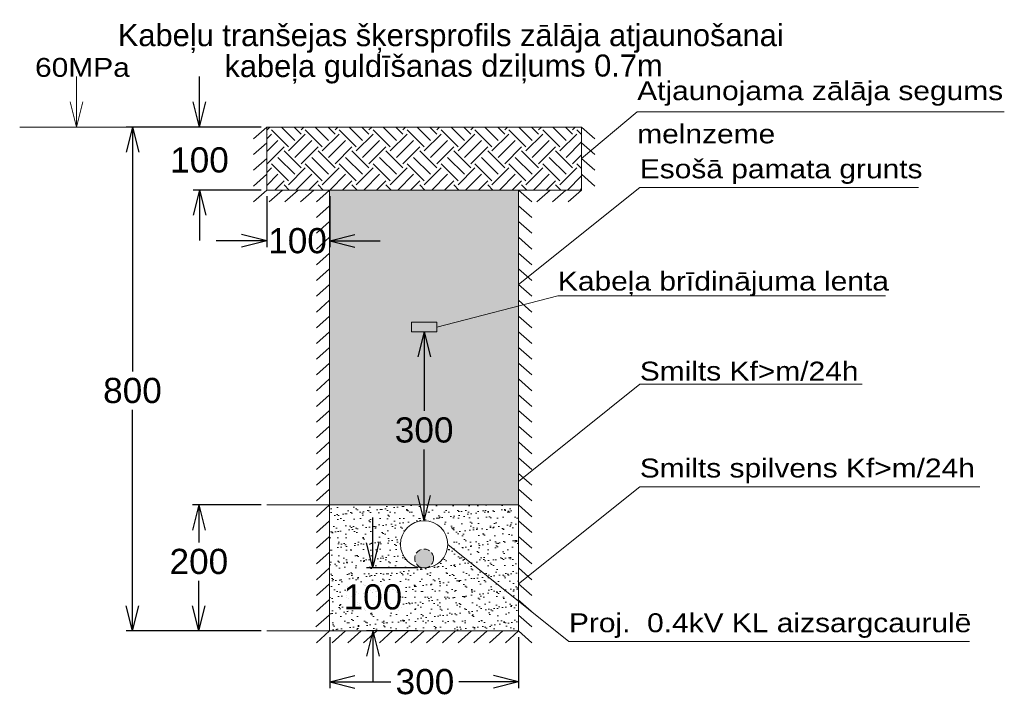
# Model space of a CAD drawing. Header units: metres. Extents: x 479801 to 960259, y 275948 to 557431.
# Tile 9 of 48: x 480616 to 480773, y 277761 to 277868. Entities that reach past the tile are written whole.
import ezdxf

# ---------------------------------------------------------------- set-up
doc = ezdxf.new("R2010")
doc.units = ezdxf.units.M
doc.linetypes.add('ADTI_0', pattern=[2, 1, 1])
doc.linetypes.add('DGN Style 3', pattern=[1.4, 1, -0.4])
doc.layers.get('0').update_dxf_attribs({"linetype": 'ADTI_0', "lineweight": 9})
doc.layers.get('Defpoints').update_dxf_attribs({"lineweight": 9})
doc.styles.add('LATV', font='arial.ttf')
doc.styles.get("Standard").update_dxf_attribs({"font": 'wromlats.shx'})
doc.dimstyles.get("Standard").update_dxf_attribs({"dimtxt": 0.18, "dimasz": 0.18, "dimexe": 0.18, "dimexo": 0.0625, "dimgap": 0.09, "dimtad": 0, "dimtih": 1, "dimtoh": 1, "dimdec": 4, "dimzin": 0, "dimdsep": 46, "dimtxsty": 'Standard', "dimcen": 0.09, "dimadec": 0, "dimazin": 0, "dimtfac": 1, "dimtdec": 4, "dimtofl": 0, "dimtmove": 0, "dimatfit": 3, "dimfxl": 1, "dimtolj": 1, "dimtzin": 0, "dimarcsym": 0})

# ---------------------------------------------------------------- blocks, each defined once
blk = doc.blocks.new('TerminatorOpen_0.5')
at = {"color": 0, "linetype": 'ByBlock', "lineweight": -2}
for q in [(-1, 0.25), (-1, 0), (-1, -0.25)]:
    blk.add_line((0, 0), q, dxfattribs=at)
blk = doc.blocks.new('*D5459')
at = {"color": 0, "linetype": 'Continuous', "lineweight": -2}
for p, q in [((480644.9, 277855.36), (480644.9, 277859.36)), ((480654.67, 277851.36), (480643.9, 277851.36)), ((480654.67, 277841.36), (480643.9, 277841.36)), ((480644.9, 277837.36), (480644.9, 277833.36))]:
    blk.add_line(p, q, dxfattribs=at)
at = {"layer": 'Defpoints', "color": 0}
for p in [(480655.67, 277851.36), (480644.9, 277841.36), (480655.67, 277841.36)]:
    blk.add_point(p, dxfattribs=at)
at = {"color": 0, "lineweight": -2, "xscale": 4, "yscale": 4, "zscale": 4}
for p, rotation in [((480644.9, 277851.36), 270), ((480644.9, 277841.36), 90)]:
    blk.add_blockref('TerminatorOpen_0.5', p, dxfattribs=dict(at, rotation=rotation))
at = {"color": 0, "lineweight": 0, "insert": (480644.9, 277846.11), "char_height": 4, "attachment_point": 5, "style": 'LATV'}
blk.add_mtext('{100}', dxfattribs=at)
blk = doc.blocks.new('*D5460')
at = {"color": 0, "linetype": 'Continuous', "lineweight": -2}
for p, q in [((480681.57, 277818.86), (480681.57, 277818.86)), ((480680.57, 277814.86), (480680.57, 277806.28)), ((480680.57, 277792.86), (480680.57, 277800.19)), ((480681.57, 277788.86), (480681.57, 277788.86))]:
    blk.add_line(p, q, dxfattribs=at)
at = {"layer": 'Defpoints', "color": 0}
for p in [(480680.57, 277818.86), (480680.57, 277788.86), (480680.57, 277788.86)]:
    blk.add_point(p, dxfattribs=at)
at = {"color": 0, "lineweight": -2, "xscale": 4, "yscale": 4, "zscale": 4}
for p, rotation in [((480680.57, 277818.86), 90), ((480680.57, 277788.86), 270)]:
    blk.add_blockref('TerminatorOpen_0.5', p, dxfattribs=dict(at, rotation=rotation))
at = {"color": 0, "lineweight": 0, "insert": (480680.57, 277803.24), "char_height": 4, "attachment_point": 5, "style": 'LATV'}
blk.add_mtext('{300}', dxfattribs=at)
blk = doc.blocks.new('*D5461')
at = {"color": 0, "linetype": 'Continuous', "lineweight": -2}
for p, q in [((480654.67, 277851.36), (480633.26, 277851.36)), ((480634.26, 277847.36), (480634.26, 277812.55)), ((480634.26, 277775.36), (480634.26, 277806.46)), ((480654.67, 277771.36), (480633.26, 277771.36))]:
    blk.add_line(p, q, dxfattribs=at)
at = {"layer": 'Defpoints', "color": 0}
for p in [(480655.67, 277851.36), (480634.26, 277771.36), (480655.67, 277771.36)]:
    blk.add_point(p, dxfattribs=at)
at = {"color": 0, "lineweight": -2, "xscale": 4, "yscale": 4, "zscale": 4}
for p, rotation in [((480634.26, 277851.36), 90), ((480634.26, 277771.36), 270)]:
    blk.add_blockref('TerminatorOpen_0.5', p, dxfattribs=dict(at, rotation=rotation))
at = {"color": 0, "lineweight": 0, "insert": (480634.26, 277809.51), "char_height": 4, "attachment_point": 5, "style": 'LATV'}
blk.add_mtext('{800}', dxfattribs=at)
blk = doc.blocks.new('*D5462')
at = {"color": 0, "linetype": 'Continuous', "lineweight": -2}
for p, q in [((480672.43, 277785.36), (480672.43, 277789.36)), ((480679.57, 277781.36), (480671.43, 277781.36)), ((480679.57, 277771.36), (480671.43, 277771.36)), ((480672.43, 277767.36), (480672.43, 277763.36))]:
    blk.add_line(p, q, dxfattribs=at)
at = {"layer": 'Defpoints', "color": 0}
for p in [(480680.57, 277781.36), (480672.43, 277771.36), (480680.57, 277771.36)]:
    blk.add_point(p, dxfattribs=at)
at = {"color": 0, "lineweight": -2, "xscale": 4, "yscale": 4, "zscale": 4}
for p, rotation in [((480672.43, 277781.36), 270), ((480672.43, 277771.36), 90)]:
    blk.add_blockref('TerminatorOpen_0.5', p, dxfattribs=dict(at, rotation=rotation))
at = {"color": 0, "lineweight": 0, "insert": (480672.43, 277776.74), "char_height": 4, "attachment_point": 5, "style": 'LATV'}
blk.add_mtext('{100}', dxfattribs=at)
blk = doc.blocks.new('*D5463')
at = {"color": 0, "linetype": 'Continuous', "lineweight": -2}
for p, q in [((480654.67, 277791.36), (480643.8, 277791.36)), ((480644.8, 277787.36), (480644.8, 277785.41)), ((480644.8, 277775.36), (480644.8, 277779.33)), ((480654.67, 277771.36), (480643.8, 277771.36))]:
    blk.add_line(p, q, dxfattribs=at)
at = {"layer": 'Defpoints', "color": 0}
for p in [(480644.8, 277791.36), (480655.67, 277791.36), (480655.67, 277771.36)]:
    blk.add_point(p, dxfattribs=at)
at = {"color": 0, "lineweight": -2, "xscale": 4, "yscale": 4, "zscale": 4}
for p, rotation in [((480644.8, 277791.36), 90), ((480644.8, 277771.36), 270)]:
    blk.add_blockref('TerminatorOpen_0.5', p, dxfattribs=dict(at, rotation=rotation))
at = {"color": 0, "lineweight": 0, "insert": (480644.8, 277782.37), "char_height": 4, "attachment_point": 5, "style": 'LATV'}
blk.add_mtext('{200}', dxfattribs=at)
blk = doc.blocks.new('*D5464')
at = {"color": 0, "linetype": 'Continuous', "lineweight": -2}
for p, q in [((480665.57, 277770.36), (480665.57, 277762.29)), ((480695.57, 277770.36), (480695.57, 277762.29)), ((480669.57, 277763.29), (480675.27, 277763.29)), ((480691.57, 277763.29), (480686.1, 277763.29))]:
    blk.add_line(p, q, dxfattribs=at)
at = {"layer": 'Defpoints', "color": 0}
for p in [(480665.57, 277771.36), (480695.57, 277771.36), (480695.57, 277763.29)]:
    blk.add_point(p, dxfattribs=at)
at = {"color": 0, "lineweight": -2, "xscale": 4, "yscale": 4, "zscale": 4, "rotation": 180}
blk.add_blockref('TerminatorOpen_0.5', (480665.57, 277763.29), dxfattribs=at)
at = {"color": 0, "lineweight": -2, "xscale": 4, "yscale": 4, "zscale": 4}
blk.add_blockref('TerminatorOpen_0.5', (480695.57, 277763.29), dxfattribs=at)
at = {"color": 0, "lineweight": 0, "insert": (480680.69, 277763.29), "char_height": 4, "attachment_point": 5, "style": 'LATV'}
blk.add_mtext('{300}', dxfattribs=at)
blk = doc.blocks.new('*D5465')
at = {"color": 0, "linetype": 'Continuous', "lineweight": -2}
for p, q in [((480655.57, 277840.36), (480655.57, 277832.29)), ((480665.57, 277840.36), (480665.57, 277832.29)), ((480651.57, 277833.29), (480647.57, 277833.29)), ((480669.57, 277833.29), (480673.57, 277833.29))]:
    blk.add_line(p, q, dxfattribs=at)
at = {"layer": 'Defpoints', "color": 0}
for p in [(480655.57, 277841.36), (480665.57, 277841.36), (480665.57, 277833.29)]:
    blk.add_point(p, dxfattribs=at)
at = {"color": 0, "lineweight": -2, "xscale": 4, "yscale": 4, "zscale": 4}
for p, rotation in [((480655.57, 277833.29), 3.335053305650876e-10), ((480665.57, 277833.29), 180.0000000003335)]:
    blk.add_blockref('TerminatorOpen_0.5', p, dxfattribs=dict(at, rotation=rotation))
at = {"color": 0, "lineweight": 0, "insert": (480660.47, 277833.29), "char_height": 4, "attachment_point": 5, "style": 'LATV'}
blk.add_mtext('{100}', dxfattribs=at)

msp = doc.modelspace()

# ---------------------------------------------------------------- hatches: boundary and pattern name
at = {"linetype": 'DGN Style 3', "true_color": 0x000000}
h = msp.add_hatch(dxfattribs=at)
h.set_pattern_fill('EARTH', color=18, scale=0.6, angle=45)
h.paths.add_polyline_path([(480655.56689, 277851.35727), (480655.56689, 277841.35727), (480705.56689, 277841.35727), (480705.56689, 277851.35727)])
h = msp.add_hatch(dxfattribs=at)
h.set_pattern_fill('AR-SAND', color=18, scale=0.5, style=0)
h.set_pattern_definition([(37.5, (435499.2488, 246599.1091), (-0.031496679, 0.963411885), [0, -0.76, 0, -0.85, 0, -0.8125]), (7.5, (435499.2488, 246599.1091), (0.884888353, 1.411073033), [0, -0.41, 0, -0.685, 0, -0.2625]), (327.5, (435498.6338, 246599.1091), (1.555637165, 0.003742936), [0, -0.25, 0, -0.9, 0, -1.175]), (317.5, (435498.6338, 246599.1091), (1.50180993, 0.439986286), [0, -0.125, 0, -0.59, 0, -0.675])])
h.paths.add_polyline_path([(480665.56689, 277841.35727), (480695.56689, 277841.35727), (480695.56689, 277838.85727), (480695.56689, 277836.35727), (480695.56689, 277833.85727), (480695.56689, 277831.35727), (480695.56689, 277828.85727), (480695.56689, 277826.35727), (480695.56689, 277823.85727), (480695.56689, 277822.95201), (480682.56689, 277819.60727), (480682.56689, 277820.35727), (480678.56689, 277820.35727), (480678.56689, 277818.85727), (480682.56689, 277818.85727), (480682.56689, 277819.60727), (480695.56689, 277822.95201), (480695.56689, 277821.35727), (480695.56689, 277818.85727), (480695.56689, 277816.35727), (480695.56689, 277813.85727), (480695.56689, 277811.35727), (480695.56689, 277808.85727), (480695.56689, 277806.35727), (480695.56689, 277803.85727), (480695.56689, 277801.35727), (480695.56689, 277798.85727), (480695.56689, 277796.35727), (480695.56689, 277795.10727), (480695.56689, 277793.85727), (480695.56689, 277791.35727), (480665.56689, 277791.35727), (480665.56689, 277793.85727), (480665.56689, 277796.35727), (480665.56689, 277798.85727), (480665.56689, 277801.35727), (480665.56689, 277803.85727), (480665.56689, 277806.35727), (480665.56689, 277808.85727), (480665.56689, 277811.35727), (480665.56689, 277813.85727), (480665.56689, 277816.35727), (480665.56689, 277818.85727), (480665.56689, 277821.35727), (480665.56689, 277823.85727), (480665.56689, 277826.35727), (480665.56689, 277828.85727), (480665.56689, 277831.35727), (480665.56689, 277833.85727), (480665.56689, 277836.35727), (480665.56689, 277838.85727)])
h.paths.add_polyline_path([(480675.13442, 277806.30364), (480675.13442, 277800.17267), (480685.99936, 277800.17267), (480685.99936, 277806.30364)], flags=24)
h = msp.add_hatch(color=18, dxfattribs=at)
h.dxf.hatch_style = 1
h.paths.add_polyline_path([(480678.56689, 277818.85727), (480678.56689, 277820.35727), (480682.56689, 277820.35727), (480682.56689, 277818.85727)])
h = msp.add_hatch(dxfattribs=at)
h.set_pattern_fill('AR-SAND', color=18, style=0)
h.set_pattern_definition([(37.5, (435499.2488, 246599.1091), (-0.06299336, 1.92682377), [0, -1.52, 0, -1.7, 0, -1.625]), (7.5, (435499.2488, 246599.109), (1.7697767, 2.82214607), [0, -0.82, 0, -1.37, 0, -0.525]), (327.5, (435498.0188, 246599.1091), (3.11127433, 0.00748587), [0, -0.5, 0, -1.8, 0, -2.35]), (317.5, (435498.0188, 246599.109), (3.00361986, 0.87997257), [0, -0.25, 0, -1.18, 0, -1.35])])
h.paths.add_polyline_path([(480665.56689, 277771.35727), (480665.56689, 277773.94575), (480665.56689, 277776.35727), (480665.56689, 277778.85727), (480665.56689, 277781.35727), (480665.56689, 277783.85727), (480665.56689, 277786.35727), (480665.56689, 277788.85727), (480665.56689, 277791.35727), (480695.56689, 277791.35727), (480695.56689, 277788.85727), (480695.56689, 277786.35727), (480695.56689, 277783.85727), (480695.56689, 277781.35727), (480695.56689, 277778.85727), (480695.56689, 277776.26878), (480695.56689, 277776.09928), (480684.31689, 277785.10727, 2.414213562), (480680.56689, 277781.35727, 0.414213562), (480684.31689, 277785.10727), (480695.56689, 277776.09928), (480695.56689, 277773.85727), (480695.56689, 277771.35727), (480693.06689, 277771.35727), (480690.56689, 277771.35727), (480688.06689, 277771.35727), (480685.56689, 277771.35727), (480683.06689, 277771.35727), (480680.56689, 277771.35727), (480678.06689, 277771.35727), (480675.56689, 277771.35727), (480673.06689, 277771.35727), (480670.56689, 277771.35727), (480668.06689, 277771.35727)])
h.paths.add_polyline_path([(480667.18786, 277779.80021), (480667.18786, 277773.67334), (480677.67763, 277773.67334), (480677.67763, 277779.80021)], flags=24)
h = msp.add_hatch(color=18, dxfattribs=at)
h.dxf.hatch_style = 1
h.paths.add_polyline_path([(480682.06689, 277782.85727, 1), (480679.06689, 277782.85727, 1)])

# ---------------------------------------------------------------- linework, layer by layer
at = {"color": 18, "linetype": 'Continuous', "true_color": 0x000000}
for p, q in [((480625.35484, 277851.35727), (480625.35484, 277859.35727)), ((480625.35484, 277851.35727), (480624.35484, 277855.35727)), ((480625.35484, 277851.35727), (480626.35484, 277855.35727)), ((480634.35747, 277851.35727), (480616.35221, 277851.35727)), ((480665.56689, 277851.35727), (480655.56689, 277851.35727)), ((480655.56689, 277841.35727), (480655.56689, 277851.35727)), ((480695.56689, 277851.35727), (480665.56689, 277851.35727)), ((480705.56689, 277851.35727), (480695.56689, 277851.35727)), ((480705.56689, 277841.35727), (480705.56689, 277851.35727)), ((480665.56689, 277841.35727), (480655.56689, 277841.35727)), ((480695.56689, 277841.35727), (480665.56689, 277841.35727)), ((480665.56689, 277818.85727), (480665.56689, 277841.35727)), ((480695.56689, 277818.85727), (480695.56689, 277841.35727)), ((480705.56689, 277841.35727), (480695.56689, 277841.35727)), ((480678.56689, 277820.35727), (480682.56689, 277820.35727)), ((480678.56689, 277818.85727), (480678.56689, 277820.35727)), ((480682.56689, 277818.85727), (480682.56689, 277820.35727)), ((480665.56689, 277818.85727), (480665.56689, 277771.35727)), ((480678.56689, 277818.85727), (480682.56689, 277818.85727)), ((480695.56689, 277818.85727), (480695.56689, 277771.35727)), ((480655.56689, 277791.35727), (480665.56689, 277791.35727)), ((480665.46689, 277791.35727), (480695.46689, 277791.35727)), ((480655.56689, 277771.35727), (480665.56689, 277771.35727)), ((480665.56689, 277771.35727), (480695.56689, 277771.35727))]:
    msp.add_line(p, q, dxfattribs=at)
at = {"color": 18, "linetype": 'Continuous', "lineweight": 0, "true_color": 0x000000}
for p, q in [((480714.40095, 277853.75226), (480705.56689, 277846.35727)), ((480714.40095, 277853.75226), (480772.68274, 277853.75226)), ((480653.45972, 277849.49273), (480655.56689, 277851.35727)), ((480705.56689, 277851.35727), (480707.67405, 277849.49273)), ((480653.45972, 277846.99273), (480655.56689, 277848.85727)), ((480705.56689, 277848.85727), (480707.67405, 277846.99273)), ((480653.45972, 277844.49273), (480655.56689, 277846.35727)), ((480705.56689, 277846.35727), (480707.67405, 277844.49273)), ((480653.45972, 277841.99273), (480655.56689, 277843.85727)), ((480705.56689, 277843.85727), (480707.67405, 277841.99273)), ((480714.80706, 277841.76307), (480695.56689, 277826.35727)), ((480714.80706, 277841.76307), (480759.0359, 277841.76307)), ((480653.45972, 277839.49273), (480655.56689, 277841.35727)), ((480655.95972, 277839.49273), (480658.06689, 277841.35727)), ((480658.45972, 277839.49273), (480660.56689, 277841.35727)), ((480660.95972, 277839.49273), (480663.06689, 277841.35727)), ((480663.45972, 277839.49273), (480665.56689, 277841.35727)), ((480695.56689, 277841.35727), (480697.67405, 277839.49273)), ((480698.45972, 277839.49273), (480700.56689, 277841.35727)), ((480700.95972, 277839.49273), (480703.06689, 277841.35727)), ((480703.45972, 277839.49273), (480705.56689, 277841.35727)), ((480663.45972, 277836.99273), (480665.56689, 277838.85727)), ((480695.56689, 277838.85727), (480697.67405, 277836.99273)), ((480663.45972, 277834.49273), (480665.56689, 277836.35727)), ((480695.56689, 277836.35727), (480697.67405, 277834.49273)), ((480663.45972, 277831.99273), (480665.56689, 277833.85727)), ((480695.56689, 277833.85727), (480697.67405, 277831.99273)), ((480663.45972, 277829.49273), (480665.56689, 277831.35727)), ((480695.56689, 277831.35727), (480697.67405, 277829.49273)), ((480663.45972, 277826.99273), (480665.56689, 277828.85727)), ((480695.56689, 277828.85727), (480697.67405, 277826.99273)), ((480663.45972, 277824.49273), (480665.56689, 277826.35727)), ((480695.56689, 277826.35727), (480697.67405, 277824.49273)), ((480701.80706, 277824.55753), (480682.56689, 277819.60727)), ((480701.80706, 277824.55753), (480753.81651, 277824.55753)), ((480663.45972, 277821.99273), (480665.56689, 277823.85727)), ((480695.56689, 277823.85727), (480697.67405, 277821.99273)), ((480663.45972, 277819.49273), (480665.56689, 277821.35727)), ((480695.56689, 277821.35727), (480697.67405, 277819.49273)), ((480663.45972, 277816.99273), (480665.56689, 277818.85727)), ((480695.56689, 277818.85727), (480697.67405, 277816.99273)), ((480663.45972, 277814.49273), (480665.56689, 277816.35727)), ((480695.56689, 277816.35727), (480697.67405, 277814.49273)), ((480663.45972, 277811.99273), (480665.56689, 277813.85727)), ((480695.56689, 277813.85727), (480697.67405, 277811.99273)), ((480663.45972, 277809.49273), (480665.56689, 277811.35727)), ((480695.56689, 277811.35727), (480697.67405, 277809.49273)), ((480714.80706, 277810.51307), (480695.56689, 277795.10727)), ((480714.80706, 277810.51307), (480750.11367, 277810.51307)), ((480663.45972, 277806.99273), (480665.56689, 277808.85727)), ((480695.56689, 277808.85727), (480697.67405, 277806.99273)), ((480663.45972, 277804.49273), (480665.56689, 277806.35727)), ((480695.56689, 277806.35727), (480697.67405, 277804.49273)), ((480663.45972, 277801.99273), (480665.56689, 277803.85727)), ((480695.56689, 277803.85727), (480697.67405, 277801.99273)), ((480663.45972, 277799.49273), (480665.56689, 277801.35727)), ((480695.56689, 277801.35727), (480697.67405, 277799.49273)), ((480663.45972, 277796.99273), (480665.56689, 277798.85727)), ((480695.56689, 277798.85727), (480697.67405, 277796.99273)), ((480663.45972, 277794.49273), (480665.56689, 277796.35727)), ((480695.56689, 277796.35727), (480697.67405, 277794.49273)), ((480663.45972, 277791.99273), (480665.56689, 277793.85727)), ((480714.80706, 277794.26307), (480695.56689, 277778.85727)), ((480695.56689, 277793.85727), (480697.67405, 277791.99273)), ((480714.80706, 277794.26307), (480768.81232, 277794.26307)), ((480663.45972, 277789.49273), (480665.56689, 277791.35727)), ((480695.56689, 277791.35727), (480697.67405, 277789.49273)), ((480663.45972, 277786.99273), (480665.56689, 277788.85727)), ((480695.56689, 277788.85727), (480697.67405, 277786.99273)), ((480663.45972, 277784.49273), (480665.56689, 277786.35727)), ((480695.56689, 277786.35727), (480697.67405, 277784.49273)), ((480663.45972, 277781.99273), (480665.56689, 277783.85727)), ((480684.31689, 277785.10727), (480703.55706, 277769.70147)), ((480695.56689, 277783.85727), (480697.67405, 277781.99273)), ((480663.45972, 277779.49273), (480665.56689, 277781.35727)), ((480695.56689, 277781.35727), (480697.67405, 277779.49273)), ((480663.45972, 277776.99273), (480665.56689, 277778.85727)), ((480695.56689, 277778.85727), (480697.67405, 277776.99273)), ((480663.45972, 277774.49273), (480665.56689, 277776.35727)), ((480695.46689, 277776.35727), (480697.57405, 277774.49273)), ((480663.35972, 277771.99273), (480665.46689, 277773.85727)), ((480695.56689, 277773.85727), (480697.67405, 277771.99273)), ((480663.45972, 277769.49273), (480665.56689, 277771.35727)), ((480663.45972, 277769.49273), (480665.56689, 277771.35727)), ((480665.95972, 277769.49273), (480668.06689, 277771.35727)), ((480668.45972, 277769.49273), (480670.56689, 277771.35727)), ((480670.95972, 277769.49273), (480673.06689, 277771.35727)), ((480673.45972, 277769.49273), (480675.56689, 277771.35727)), ((480675.95972, 277769.49273), (480678.06689, 277771.35727)), ((480678.45972, 277769.49273), (480680.56689, 277771.35727)), ((480680.95972, 277769.49273), (480683.06689, 277771.35727)), ((480683.45972, 277769.49273), (480685.56689, 277771.35727)), ((480685.95972, 277769.49273), (480688.06689, 277771.35727)), ((480688.45972, 277769.49273), (480690.56689, 277771.35727)), ((480690.95972, 277769.49273), (480693.06689, 277771.35727)), ((480693.45972, 277769.49273), (480695.56689, 277771.35727)), ((480695.56689, 277771.35727), (480697.67405, 277769.49273)), ((480703.55706, 277769.70147), (480767.14508, 277769.70147))]:
    msp.add_line(p, q, dxfattribs=at)
at = {"color": 18, "linetype": 'Continuous', "true_color": 0x000000}
msp.add_circle((480680.56689, 277785.10727), 3.75, dxfattribs=at)
at = {"color": 18, "linetype": 'DGN Style 3', "true_color": 0x000000}
msp.add_circle((480680.56689, 277782.85727), 1.5, dxfattribs=at)

# ---------------------------------------------------------------- texts
at = {"color": 18, "lineweight": 0, "true_color": 0x000000, "style": 'LATV'}
msp.add_text('Kabeļu tranšejas šķersprofils zālāja atjaunošanai ', height=3.5, dxfattribs=at).set_placement((480631.93851, 277864.19497))
msp.add_text('kabeļa guldīšanas dziļums 0.7m', height=3.5, rotation=0.0880209, dxfattribs=at).set_placement((480648.8698, 277859.27918))
at = {"color": 18, "lineweight": 0, "true_color": 0x000000, "char_height": 3, "attachment_point": 7, "line_spacing_factor": 0.72, "style": 'LATV'}
for s, insert in [('{\\W1.1336;60MPa}', (480618.78703, 277859.28359)), ('{\\W1.1336;Atjaunojama zālāja segums}', (480714.40095, 277854.72377)), ('{\\W1.1336;melnzeme}', (480714.40095, 277848.72351)), ('{\\W1.1336;Esošā pamata grunts}', (480714.80706, 277842.31524)), ('{\\W1.1336;Kabeļa brīdinājuma lenta}', (480701.80706, 277824.47407)), ('{\\W1.1336;Smilts Kf>m/24h}', (480714.80706, 277811.06524)), ('{\\W1.1336;Smilts spilvens Kf>m/24h}', (480714.80706, 277794.81524)), ('{\\W1.1336;Proj.  0.4kV KL aizsargcaurulē}', (480703.55706, 277770.25364))]:
    msp.add_mtext(s, dxfattribs=dict(at, insert=insert))

# ---------------------------------------------------------------- dimensions: what is measured, and where the dimension line sits
at = {"color": 18, "linetype": 'Continuous', "lineweight": 0, "true_color": 0x000000}
for base, p1, p2, angle, text, picture, middle in [((480644.9044, 277841.35727), (480655.66689, 277851.35727), (480655.66689, 277841.35727), 270, '{100}', '*D5459', (480644.9044, 277846.11088)), ((480634.25747, 277771.35727), (480655.66689, 277851.35727), (480655.66689, 277771.35727), 270, '{800}', '*D5461', (480634.25747, 277809.50702)), ((480665.56689, 277833.29158), (480655.56689, 277841.35727), (480665.56689, 277841.35727), 0, '{100}', '*D5465', (480660.46924, 277833.29158)), ((480680.56689, 277788.85727), (480680.56689, 277818.85727), (480680.56689, 277788.85727), 270, '{300}', '*D5460', (480680.56689, 277803.23815)), ((480644.8044, 277791.35727), (480655.66689, 277771.35727), (480655.66689, 277791.35727), 90, '{200}', '*D5463', (480644.8044, 277782.36734)), ((480672.43275, 277771.35727), (480680.56689, 277781.35727), (480680.56689, 277771.35727), 270, '{100}', '*D5462', (480672.43275, 277776.73677)), ((480695.56689, 277763.29158), (480665.56689, 277771.35727), (480695.56689, 277771.35727), 0, '{300}', '*D5464', (480680.68526, 277763.29158))]:
    dim = msp.add_linear_dim(base=base, p1=p1, p2=p2, angle=angle, text=text, dimstyle='Standard', override={"dimtxt": 4, "dimasz": 4, "dimexe": 1, "dimexo": 1, "dimgap": 1, "dimzin": 11, "dimtxsty": 'LATV', "dimblk": 'TerminatorOpen_0.5', "dimadec": 4, "dimazin": 3, "dimatfit": 1, "dimldrblk": 'TerminatorOpen_0.5', "dimtolj": 0, "dimtzin": 11}, dxfattribs=at)
    dim.commit()
    dim.dimension.update_dxf_attribs({"geometry": picture, "text_midpoint": middle, "dimtype": 161})

doc.saveas('drawing.dxf')
